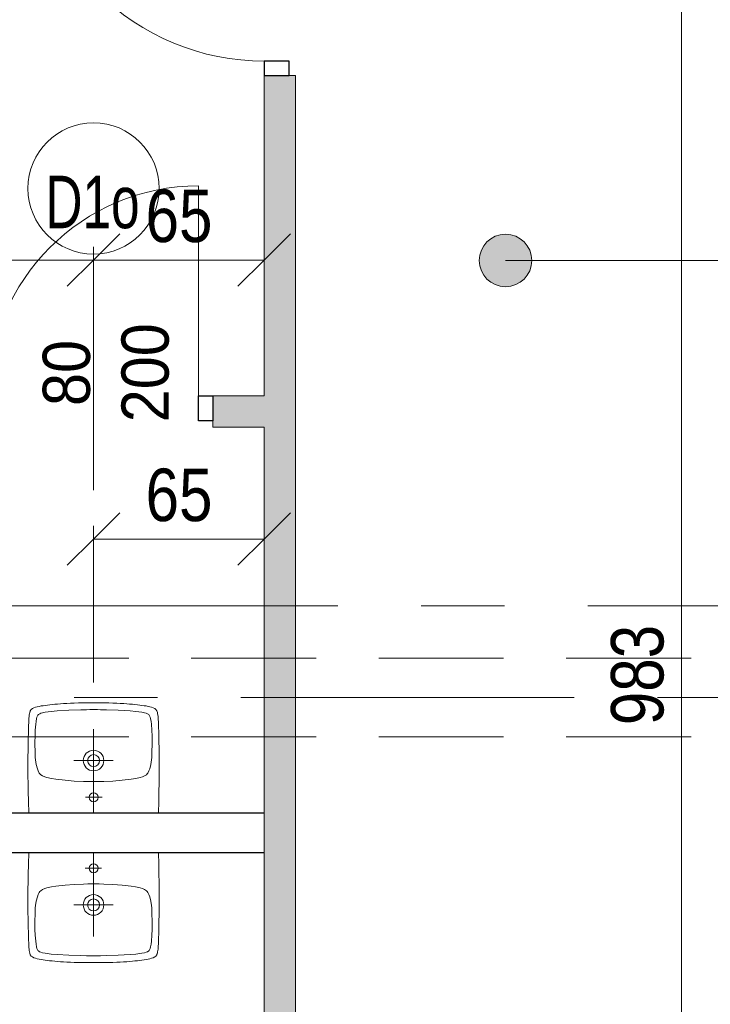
# Model space of a CAD drawing. Header units: centimetres. Extents: x -1737 to 22393, y -8842 to 3838.
# Tile 106 of 174: x 242 to 505, y 2211 to 2587. Entities that reach past the tile are written whole.
import ezdxf

# ---------------------------------------------------------------- set-up
doc = ezdxf.new("R2010")
doc.units = ezdxf.units.CM
doc.linetypes.add('Oś', pattern=[222.25, 127, -31.75, 31.75, -31.75])
doc.linetypes.add('Ukryte', pattern=[71.438, 47.625, -23.813])
for name, color, linetype, lineweight in [('A-ANNO-DIMS', 211, 'Continuous', 13), ('A-ANNO-DIMS-100', 211, 'Continuous', 13), ('A-ANNO-NOTE', 131, 'Continuous', 13), ('A-AREA-IDEN', 2, 'Continuous', 13), ('A-DETL-GENF', 92, 'Continuous', 9), ('A-DETL-HDLN', 90, 'Ukryte', 9), ('A-DETL-MEDM', 33, 'Continuous', 13), ('A-DOOR', 31, 'Continuous', 13), ('A-WALL', 113, 'Continuous', 13), ('A-WALL-PATT', 111, 'Continuous', 13), ('P-SANR-FIXT', 6, 'Continuous', 9), ('S-GRID', 1, 'Continuous', 13)]:
    doc.layers.add(name, color=color, linetype=linetype, lineweight=lineweight)
doc.styles.add('Arial', font='arial.ttf', dxfattribs={"width": 0.9, "height": 18})
doc.styles.add('Arial Narrow_2', font='ARIALN.TTF', dxfattribs={"height": 20})
doc.styles.add('Arial_1', font='arial.ttf', dxfattribs={"width": 0.7, "height": 20})
doc.dimstyles.new('Diagonal_1_100__0__wewnętrzne', dxfattribs={"dimscale": 30.48, "dimtxt": 20.468619, "dimasz": 0.656168, "dimexe": 0.164042, "dimexo": 0.0625, "dimgap": 0.032808, "dimtad": 1, "dimdec": 0, "dimdsep": 46, "dimtxsty": 'Arial Narrow_2', "dimblk1": 'OBLIQUE', "dimblk2": 'OBLIQUE', "dimsah": 1, "dimcen": 0.09, "dimazin": 0, "dimtfac": 1, "dimtdec": 4, "dimtix": 1, "dimtmove": 0, "dimatfit": 3, "dimfxl": 0, "dimtvp": 1, "dimtolj": 1, "dimtzin": 0, "dimarcsym": 0})
doc.dimstyles.new('Diagonal_1_100__0__wewnętrzne_2', dxfattribs={"dimscale": 30.48, "dimtxt": 20.468619, "dimasz": 0.656168, "dimexe": 0.164042, "dimexo": 0.0625, "dimgap": 0.032808, "dimtad": 1, "dimdec": 0, "dimdsep": 46, "dimtxsty": 'Arial Narrow_2', "dimblk1": 'OBLIQUE', "dimblk2": 'OBLIQUE', "dimsah": 1, "dimcen": 0.09, "dimazin": 0, "dimtfac": 1, "dimtdec": 4, "dimtix": 1, "dimtmove": 2, "dimatfit": 3, "dimfxl": 0, "dimtvp": 1, "dimtolj": 1, "dimtzin": 0, "dimarcsym": 0})

# ---------------------------------------------------------------- blocks, each defined once
blk = doc.blocks.new('Umywalka koło Nova Pro - Pro 50-2266753-3_piętro I __3_90 m_ - stan projektowany')
at = {"layer": 'P-SANR-FIXT'}
for p, q in [((-4.2, 48.75), (-3.27, 48.86)), ((-3.27, 48.86), (-4.2, 48.75)), ((-3.27, 48.86), (-2.28, 48.94)), ((-2.28, 48.94), (-3.27, 48.86)), ((-2.28, 48.94), (-1.24, 49.02)), ((-1.24, 49.02), (-2.28, 48.94)), ((-1.24, 49.02), (-0.15, 49.13)), ((-0.15, 49.13), (-1.24, 49.02)), ((-0.15, 49.13), (1.05, 49.21)), ((1.05, 49.21), (-0.15, 49.13)), ((1.05, 49.21), (2.3, 49.26)), ((2.3, 49.26), (1.05, 49.21)), ((2.3, 49.26), (3.66, 49.34)), ((3.66, 49.34), (2.3, 49.26)), ((3.66, 49.34), (5.12, 49.39)), ((5.12, 49.39), (3.66, 49.34)), ((5.12, 49.39), (6.72, 49.45)), ((6.72, 49.45), (5.12, 49.39)), ((6.72, 49.45), (8.45, 49.47)), ((8.45, 49.47), (6.72, 49.45)), ((8.45, 49.47), (10.4, 49.5)), ((10.4, 49.5), (8.45, 49.47)), ((10.4, 49.5), (14.63, 49.5)), ((14.63, 49.5), (10.4, 49.5)), ((14.63, 49.5), (16.55, 49.47)), ((16.55, 49.47), (14.63, 49.5)), ((16.55, 49.47), (18.31, 49.45)), ((18.31, 49.45), (16.55, 49.47)), ((18.31, 49.45), (19.88, 49.39)), ((19.88, 49.39), (18.31, 49.45)), ((19.88, 49.39), (21.34, 49.34)), ((21.34, 49.34), (19.88, 49.39)), ((21.34, 49.34), (22.7, 49.26)), ((22.7, 49.26), (21.34, 49.34)), ((22.7, 49.26), (23.98, 49.21)), ((23.98, 49.21), (22.7, 49.26)), ((23.98, 49.21), (25.15, 49.13)), ((25.15, 49.13), (23.98, 49.21)), ((25.15, 49.13), (26.24, 49.02)), ((26.24, 49.02), (25.15, 49.13)), ((26.24, 49.02), (27.31, 48.94)), ((27.31, 48.94), (26.24, 49.02)), ((27.31, 48.94), (28.29, 48.86)), ((28.29, 48.86), (27.31, 48.94)), ((28.29, 48.86), (29.23, 48.75)), ((29.23, 48.75), (28.29, 48.86)), ((-12, 44.87), (-11.92, 45.37)), ((-11.92, 45.37), (-11.82, 45.88)), ((-11.82, 45.88), (-11.71, 46.17)), ((-11.6, 46.46), (-11.79, 45.88)), ((-11.71, 46.17), (-11.6, 46.46)), ((-11.6, 46.46), (-11.26, 46.97)), ((-11.26, 46.97), (-11.6, 46.46)), ((-11.26, 46.97), (-10.8, 47.34)), ((-10.8, 47.34), (-11.26, 46.97)), ((-10.8, 47.34), (-10.24, 47.61)), ((-10.24, 47.61), (-10.8, 47.34)), ((-10.24, 47.61), (-9.61, 47.82)), ((-9.61, 47.82), (-10.24, 47.61)), ((-9.61, 47.82), (-8.94, 48.01)), ((-8.94, 48.01), (-9.61, 47.82)), ((-8.94, 48.01), (-8.25, 48.14)), ((-8.25, 48.14), (-8.94, 48.01)), ((-8.7, 44.84), (-8.51, 45.05)), ((-8.51, 45.05), (-8.03, 45.35)), ((-8.25, 48.14), (-7.5, 48.3)), ((-7.5, 48.3), (-8.25, 48.14)), ((-8.03, 45.35), (-7.53, 45.56)), ((-7.53, 45.56), (-6.97, 45.72)), ((-7.5, 48.3), (-6.73, 48.41)), ((-6.73, 48.41), (-7.5, 48.3)), ((-6.97, 45.72), (-5.88, 45.93)), ((-6.73, 48.41), (-5.93, 48.54)), ((-5.93, 48.54), (-6.73, 48.41)), ((-5.93, 48.54), (-5.1, 48.65)), ((-5.1, 48.65), (-5.93, 48.54)), ((-5.88, 45.93), (-3.64, 46.25)), ((-5.1, 48.65), (-4.2, 48.75)), ((-4.2, 48.75), (-5.1, 48.65)), ((-3.64, 46.25), (-1.4, 46.44)), ((-1.4, 46.44), (3.1, 46.68)), ((3.1, 46.68), (7.6, 46.81)), ((7.6, 46.81), (9.86, 46.89)), ((9.86, 46.89), (11.04, 46.92)), ((11.04, 46.92), (11.7, 46.92)), ((11.7, 46.92), (12.5, 46.94)), ((12.5, 46.94), (13.3, 46.92)), ((13.3, 46.92), (13.99, 46.92)), ((13.99, 46.92), (15.14, 46.89)), ((15.14, 46.89), (17.4, 46.81)), ((17.4, 46.81), (21.9, 46.68)), ((21.9, 46.68), (26.4, 46.44)), ((26.4, 46.44), (28.64, 46.25)), ((28.64, 46.25), (30.88, 45.93)), ((29.23, 48.75), (30.1, 48.65)), ((30.1, 48.65), (29.23, 48.75)), ((30.1, 48.65), (30.93, 48.54)), ((30.93, 48.54), (30.1, 48.65)), ((30.88, 45.93), (31.97, 45.72)), ((30.93, 48.54), (31.76, 48.41)), ((31.76, 48.41), (30.93, 48.54)), ((31.76, 48.41), (32.5, 48.3)), ((32.5, 48.3), (31.76, 48.41)), ((31.97, 45.72), (32.53, 45.56)), ((32.5, 48.3), (33.25, 48.14)), ((33.25, 48.14), (32.5, 48.3)), ((32.53, 45.56), (33.06, 45.35)), ((33.06, 45.35), (33.54, 45.05)), ((33.25, 48.14), (33.97, 48.01)), ((33.97, 48.01), (33.25, 48.14)), ((33.54, 45.05), (33.73, 44.84)), ((33.97, 48.01), (34.63, 47.82)), ((34.63, 47.82), (33.97, 48.01)), ((34.63, 47.82), (35.24, 47.61)), ((35.24, 47.61), (34.63, 47.82)), ((35.24, 47.61), (35.8, 47.34)), ((35.8, 47.34), (35.24, 47.61)), ((35.8, 47.34), (36.28, 46.97)), ((36.28, 46.97), (35.8, 47.34)), ((36.28, 46.97), (36.6, 46.46)), ((36.6, 46.46), (36.28, 46.97)), ((36.6, 46.46), (36.82, 45.88)), ((36.82, 45.88), (36.92, 45.37)), ((36.92, 45.37), (37.03, 44.87)), ((-12.24, 41.11), (-12.22, 41.78)), ((-12.22, 41.78), (-12.19, 42.44)), ((-12.19, 42.44), (-12.16, 43.08)), ((-12.16, 43.08), (-12.14, 43.72)), ((-12.14, 43.72), (-12.08, 44.31)), ((-12.08, 44.31), (-12, 44.87)), ((-9.71, 39.06), (-9.53, 41.32)), ((-9.53, 41.32), (-9.39, 42.44)), ((-9.39, 42.44), (-9.21, 43.53)), ((-9.21, 43.53), (-9.05, 44.09)), ((-9.05, 44.09), (-8.86, 44.6)), ((-8.86, 44.6), (-8.7, 44.84)), ((33.73, 44.84), (33.86, 44.6)), ((33.86, 44.6), (34.07, 44.09)), ((34.07, 44.09), (34.21, 43.53)), ((34.21, 43.53), (34.39, 42.44)), ((34.39, 42.44), (34.53, 41.32)), ((34.53, 41.32), (34.71, 39.06)), ((37.03, 44.87), (37.08, 44.31)), ((37.08, 44.31), (37.14, 43.72)), ((37.14, 43.72), (37.16, 43.08)), ((37.16, 43.08), (37.19, 42.44)), ((37.19, 42.44), (37.22, 41.78)), ((37.22, 41.78), (37.24, 41.11)), ((-12.35, 38.15), (-12.32, 38.93)), ((-12.35, 37.38), (-12.35, 38.15)), ((-12.32, 38.93), (-12.3, 39.67)), ((-12.3, 39.67), (-12.27, 40.39)), ((-12.27, 40.39), (-12.24, 41.11)), ((-9.79, 36.82), (-9.71, 39.06)), ((12.5, 7.5), (12.5, 39.5)), ((34.71, 39.06), (34.82, 36.82)), ((37.24, 41.11), (37.27, 40.39)), ((37.27, 40.39), (37.3, 39.67)), ((37.3, 39.67), (37.32, 38.93)), ((37.32, 38.93), (37.35, 38.15)), ((37.35, 38.15), (37.35, 37.38)), ((-12.43, 33.89), (-12.4, 34.8)), ((-12.43, 32.96), (-12.43, 33.89)), ((-12.4, 35.38), (-12.38, 36.56)), ((-12.4, 34.8), (-12.4, 35.38)), ((-12.38, 36.56), (-12.35, 37.38)), ((-9.84, 34.56), (-9.79, 36.82)), ((-9.76, 30.06), (-9.84, 34.56)), ((34.84, 34.56), (34.76, 30.06)), ((34.82, 36.82), (34.84, 34.56)), ((37.35, 37.38), (37.38, 36.56)), ((37.38, 36.56), (37.4, 35.38)), ((37.4, 35.38), (37.43, 34.8)), ((37.43, 34.8), (37.43, 33.89)), ((37.43, 33.89), (37.46, 32.96)), ((-12.48, 29.31), (-12.46, 30.99)), ((-12.46, 32), (-12.43, 32.96)), ((-12.46, 30.99), (-12.46, 32)), ((-9.74, 29.37), (-9.76, 30.06)), ((34.76, 30.06), (34.74, 29.37)), ((37.46, 32.96), (37.46, 32)), ((37.46, 32), (37.48, 30.99)), ((37.48, 30.99), (37.48, 29.31)), ((-12.51, 25.8), (-12.48, 27.63)), ((-12.48, 27.63), (-12.48, 29.31)), ((-9.71, 29.05), (-9.74, 29.37)), ((-9.69, 28.65), (-9.71, 29.05)), ((-9.61, 27.77), (-9.69, 28.65)), ((-9.37, 26.04), (-9.61, 27.77)), ((20.01, 27.5), (5.01, 27.5)), ((34.63, 27.77), (34.37, 26.04)), ((34.69, 28.65), (34.63, 27.77)), ((34.71, 29.05), (34.69, 28.65)), ((34.74, 29.37), (34.71, 29.05)), ((37.48, 29.31), (37.51, 27.63)), ((37.51, 27.63), (37.51, 23.77)), ((-12.48, 23.77), (-12.51, 25.8)), ((-12.48, 21.48), (-12.48, 23.77)), ((-8.91, 24.36), (-9.37, 26.04)), ((-8.62, 23.53), (-8.91, 24.36)), ((-8.19, 22.76), (-8.62, 23.53)), ((-7.93, 22.41), (-8.19, 22.76)), ((33.19, 22.76), (32.93, 22.41)), ((33.62, 23.53), (33.19, 22.76)), ((33.91, 24.36), (33.62, 23.53)), ((34.37, 26.04), (33.91, 24.36)), ((37.51, 23.77), (37.48, 21.48)), ((-12.45, 18.85), (-12.48, 21.48)), ((-12.4, 15.78), (-12.45, 18.85)), ((-7.61, 22.12), (-7.93, 22.41)), ((-6.89, 21.64), (-7.61, 22.12)), ((-6.09, 21.3), (-6.89, 21.64)), ((-5.24, 21.03), (-6.09, 21.3)), ((-3.53, 20.66), (-5.24, 21.03)), ((-1.83, 20.39), (-3.53, 20.66)), ((1.66, 19.99), (-1.83, 20.39)), ((5.15, 19.7), (1.66, 19.99)), ((8.64, 19.56), (5.15, 19.7)), ((10.37, 19.51), (8.64, 19.56)), ((14.63, 19.51), (10.37, 19.51)), ((16.36, 19.56), (14.63, 19.51)), ((19.88, 19.7), (16.36, 19.56)), ((23.34, 19.99), (19.88, 19.7)), ((26.83, 20.39), (23.34, 19.99)), ((28.56, 20.66), (26.83, 20.39)), ((30.26, 21.03), (28.56, 20.66)), ((31.09, 21.3), (30.26, 21.03)), ((31.89, 21.64), (31.09, 21.3)), ((32.61, 22.12), (31.89, 21.64)), ((32.93, 22.41), (32.61, 22.12)), ((37.45, 18.85), (37.4, 15.78)), ((37.48, 21.48), (37.45, 18.85)), ((-12.32, 12.08), (-12.4, 15.78)), ((37.4, 15.78), (37.32, 12.08)), ((-12.19, 7.5), (-12.32, 12.08)), ((15.72, 13.52), (9.46, 13.52)), ((37.32, 12.08), (37.19, 7.5))]:
    blk.add_line(p, q, dxfattribs=at)
for centre, radius in [((12.51, 27.5), 3.92), ((12.51, 27.5), 2.28), ((12.5, 13.52), 1.72)]:
    blk.add_circle(centre, radius, dxfattribs=at)
blk = doc.blocks.new('DRZWI 1S - automatyczna etykieta - Drzwi 90-2321137-3_piętro I __3_90 m_ - stan projektowany')
at = {"layer": 'A-DETL-GENF'}
for p, q in [((-50.5, 6), (-50.5, -3.5)), ((-45, 6), (-50.5, 6)), ((-45, -3.5), (-45, 6)), ((50.5, 6), (45, 6)), ((45, 6), (45, -3.5)), ((50.5, -3.5), (50.5, 6)), ((-50.5, -3.5), (-45, -3.5)), ((45, -3.5), (50.5, -3.5))]:
    blk.add_line(p, q, dxfattribs=at)
at = {"layer": 'A-DETL-MEDM', "lineweight": 25}
for p, q in [((-45, 6), (-50.5, 6)), ((-50.5, 6), (-50.5, -3.5)), ((-45, -3.5), (-45, 6)), ((45, -3.5), (45, 6)), ((45, 6), (50.5, 6)), ((50.5, 6), (50.5, -3.5)), ((-50.5, -3.5), (-45, -3.5)), ((50.5, -3.5), (45, -3.5))]:
    blk.add_line(p, q, dxfattribs=at)
at = {"layer": 'A-DOOR'}
blk.add_line((45, 6), (45, 96), dxfattribs=at)
blk.add_arc((45, 6), 90, 90, 180, dxfattribs=at)
blk = doc.blocks.new('DRZWI 1S - automatyczna etykieta - Drzwi 80 _łazienkowe_-2398141-3_piętro I __3_90 m_ - stan projektowany')
at = {"layer": 'A-DETL-GENF'}
for p, q in [((-45.5, 6), (-45.5, -3.5)), ((-40, 6), (-45.5, 6)), ((-40, -3.5), (-40, 6)), ((45.5, 6), (40, 6)), ((40, 6), (40, -3.5)), ((45.5, -3.5), (45.5, 6)), ((-45.5, -3.5), (-40, -3.5)), ((40, -3.5), (45.5, -3.5))]:
    blk.add_line(p, q, dxfattribs=at)
at = {"layer": 'A-DETL-MEDM', "lineweight": 25}
for p, q in [((-40, 6), (-45.5, 6)), ((-45.5, 6), (-45.5, -3.5)), ((-40, -3.5), (-40, 6)), ((40, -3.5), (40, 6)), ((40, 6), (45.5, 6)), ((45.5, 6), (45.5, -3.5)), ((-45.5, -3.5), (-40, -3.5)), ((45.5, -3.5), (40, -3.5))]:
    blk.add_line(p, q, dxfattribs=at)
at = {"layer": 'A-DOOR'}
blk.add_line((40, 6), (40, 86), dxfattribs=at)
blk.add_arc((40, 6), 80, 90, 180, dxfattribs=at)
blk = doc.blocks.new('DIMBLOCK89-3_piętro I __3_90 m_ - stan projektowany')
at = {"layer": 'A-ANNO-DIMS-100', "transparency": 16777216}
for p, q in [((494.38, 2828.33), (484.38, 2838.33)), ((499.38, 2828.33), (489.38, 2828.33)), ((494.38, 1845.33), (494.38, 2828.33)), ((494.38, 2828.33), (504.38, 2818.33)), ((494.38, 2828.33), (499.38, 2828.33)), ((494.38, 1845.33), (484.38, 1855.33)), ((489.38, 1845.33), (499.38, 1845.33)), ((494.38, 1845.33), (489.38, 1845.33)), ((494.38, 1845.33), (504.38, 1835.33))]:
    blk.add_line(p, q, dxfattribs=at)
at = {"layer": 'A-ANNO-DIMS-100', "color": 0, "transparency": 16777216, "insert": (467.53, 2317.82), "char_height": 20, "width": 45.6158, "attachment_point": 1, "rotation": 90, "line_spacing_factor": 0.974696, "style": 'Arial Narrow_2'}
blk.add_mtext('983', dxfattribs=at)
blk = doc.blocks.new('_Oblique')
at = {"color": 0, "linetype": 'ByBlock', "lineweight": -2}
blk.add_line((-0.5, -0.5), (0.5, 0.5), dxfattribs=at)
blk = doc.blocks.new('DIMBLOCK242-3_piętro I __3_90 m_ - stan projektowany')
at = {"layer": 'A-ANNO-DIMS-100', "transparency": 16777216}
for p, q in [((-84.62, 2495.05), (-74.62, 2505.05)), ((270.38, 2495.05), (280.38, 2505.05)), ((-84.62, 2500.05), (-84.62, 2490.05)), ((-84.62, 2495.05), (-84.62, 2500.05)), ((270.38, 2500.05), (270.38, 2490.05)), ((270.38, 2495.05), (270.38, 2500.05)), ((-84.62, 2495.05), (-94.62, 2485.05)), ((-84.62, 2495.05), (270.38, 2495.05)), ((270.38, 2495.05), (260.38, 2485.05))]:
    blk.add_line(p, q, dxfattribs=at)
at = {"layer": 'A-ANNO-DIMS-100', "color": 0, "transparency": 16777216, "insert": (73.87, 2488.02), "char_height": 20, "width": 45.6158, "attachment_point": 1, "line_spacing_factor": 0.974696, "style": 'Arial Narrow_2'}
blk.add_mtext('355', dxfattribs=at)
blk = doc.blocks.new('DIMBLOCK243-3_piętro I __3_90 m_ - stan projektowany')
at = {"layer": 'A-ANNO-DIMS-100', "transparency": 16777216}
for p, q in [((270.38, 2495.05), (280.38, 2505.05)), ((335.38, 2495.05), (345.38, 2505.05)), ((270.38, 2500.05), (270.38, 2490.05)), ((270.38, 2495.05), (270.38, 2500.05)), ((335.38, 2500.05), (335.38, 2490.05)), ((335.38, 2495.05), (335.38, 2500.05)), ((270.38, 2495.05), (260.38, 2485.05)), ((270.38, 2495.05), (335.38, 2495.05)), ((335.38, 2495.05), (325.38, 2485.05))]:
    blk.add_line(p, q, dxfattribs=at)
at = {"layer": 'A-ANNO-DIMS-100', "color": 0, "transparency": 16777216, "insert": (290.21, 2521.9), "char_height": 20, "width": 30.4105, "attachment_point": 1, "line_spacing_factor": 0.974696, "style": 'Arial Narrow_2'}
blk.add_mtext('65', dxfattribs=at)
blk = doc.blocks.new('DIMBLOCK264-3_piętro I __3_90 m_ - stan projektowany')
at = {"layer": 'A-ANNO-DIMS-100', "transparency": 16777216}
for p, q in [((270.38, 2388.73), (280.38, 2398.73)), ((335.38, 2388.73), (345.38, 2398.73)), ((270.38, 2334.02), (270.38, 2393.73)), ((335.38, 2393.73), (335.38, 2383.73)), ((335.38, 2388.73), (335.38, 2393.73)), ((270.38, 2388.73), (260.38, 2378.73)), ((270.38, 2388.73), (335.38, 2388.73)), ((270.38, 2388.73), (270.38, 2334.02)), ((335.38, 2388.73), (325.38, 2378.73))]:
    blk.add_line(p, q, dxfattribs=at)
at = {"layer": 'A-ANNO-DIMS-100', "color": 0, "transparency": 16777216, "insert": (290.21, 2415.58), "char_height": 20, "width": 30.4105, "attachment_point": 1, "line_spacing_factor": 0.974696, "style": 'Arial Narrow_2'}
blk.add_mtext('65', dxfattribs=at)

msp = doc.modelspace()

# ---------------------------------------------------------------- hatches: boundary and pattern name
at = {"layer": 'A-AREA-IDEN'}
h = msp.add_hatch(color=256, dxfattribs=at)
edge = h.paths.add_edge_path(flags=0)
edge.add_arc((427.35, 2494.88), 10, 0, 360)
at = {"layer": 'A-WALL-PATT', "lineweight": 5}
h = msp.add_hatch(color=254, dxfattribs=at)
h.paths.add_polyline_path([(335.38, 1845.33), (347.38, 1845.33), (347.38, 1929.33), (335.38, 1929.33)], flags=0)
h.paths.add_polyline_path([(335.38, 2030.33), (347.38, 2030.33), (347.38, 2565.33), (335.38, 2565.33), (335.38, 2137.67)], flags=0)
h.paths.add_polyline_path([(335.38, 2666.33), (347.38, 2666.33), (347.38, 2793.33), (335.38, 2793.33)], flags=0)
at = {"layer": 'A-WALL-PATT'}
h = msp.add_hatch(color=9, dxfattribs=at)
h.paths.add_polyline_path([(224.88, 2431.33), (224.88, 2443.33), (7.38, 2443.33), (7.38, 2431.33)], flags=0)
h.paths.add_polyline_path([(328.43, 2431.33), (335.38, 2431.33), (335.38, 2443.33), (315.88, 2443.33), (315.88, 2431.33)], flags=0)

# ---------------------------------------------------------------- linework, layer by layer
at = {"layer": 'A-ANNO-NOTE'}
msp.add_line((270.38, 2407.33), (270.38, 2497.33), dxfattribs=at)
msp.add_line((270.38, 2407.33), (270.38, 2497.33), dxfattribs=at)
msp.add_circle((270.38, 2522.33), 25, dxfattribs=at)
at = {"layer": 'A-AREA-IDEN'}
msp.add_line((427.35, 2494.88), (695.35, 2494.88), dxfattribs=at)
msp.add_circle((427.35, 2494.88), 10, dxfattribs=at)
at = {"layer": 'A-DETL-HDLN'}
for p, q in [((-1192.62, 2343.33), (1167.38, 2343.33)), ((-1192.62, 2343.33), (1167.38, 2343.33)), ((-1192.62, 2313.33), (1167.38, 2313.33)), ((-1192.62, 2313.33), (1167.38, 2313.33))]:
    msp.add_line(p, q, dxfattribs=at)
at = {"layer": 'A-WALL', "lineweight": 9}
for p, q in [((335.38, 2565.33), (335.38, 2443.33)), ((347.38, 2565.33), (344.88, 2565.33)), ((347.38, 2030.33), (347.38, 2565.33)), ((335.38, 2443.33), (315.88, 2443.33)), ((315.88, 2433.83), (315.88, 2431.33)), ((315.88, 2431.33), (335.38, 2431.33)), ((335.38, 2431.33), (335.38, 2284.33)), ((335.38, 2269.33), (335.38, 2030.33))]:
    msp.add_line(p, q, dxfattribs=at)
at = {"layer": 'A-WALL', "color": 250, "lineweight": 25}
for p, q in [((335.38, 2284.33), (7.38, 2284.33)), ((7.38, 2269.33), (335.38, 2269.33))]:
    msp.add_line(p, q, dxfattribs=at)
at = {"layer": 'A-WALL'}
msp.add_line((335.38, 2269.33), (335.38, 2284.33), dxfattribs=at)
at = {"layer": 'S-GRID', "linetype": 'Oś'}
for p, q in [((-1319.27, 2363.33), (1774.38, 2363.33)), ((1342.46, 2328.33), (-1368.76, 2328.33))]:
    msp.add_line(p, q, dxfattribs=at)

# ---------------------------------------------------------------- block references
at = {"layer": 'A-DOOR', "rotation": 90.00000000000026}
msp.add_blockref('DRZWI 1S - automatyczna etykieta - Drzwi 90-2321137-3_piętro I __3_90 m_ - stan projektowany', (341.38, 2615.83), dxfattribs=at)
at = {"layer": 'A-DOOR'}
msp.add_blockref('DRZWI 1S - automatyczna etykieta - Drzwi 80 _łazienkowe_-2398141-3_piętro I __3_90 m_ - stan projektowany', (270.38, 2437.33), dxfattribs=at)
at = {"layer": 'P-SANR-FIXT'}
msp.add_blockref('Umywalka koło Nova Pro - Pro 50-2266753-3_piętro I __3_90 m_ - stan projektowany', (257.88, 2276.83), dxfattribs=at)
at = {"layer": 'P-SANR-FIXT', "rotation": 180}
msp.add_blockref('Umywalka koło Nova Pro - Pro 50-2266753-3_piętro I __3_90 m_ - stan projektowany', (282.88, 2276.83), dxfattribs=at)

# ---------------------------------------------------------------- texts
at = {"layer": 'A-ANNO-NOTE', "lineweight": 211, "insert": (269.98, 2517.03), "char_height": 20, "width": 37.03, "attachment_point": 5, "line_spacing_factor": 0.936439, "style": 'Arial_1'}
msp.add_mtext('\\pt88.9,177.8,266.7,355.6,444.5,533.4,622.3,711.2,800.1,889,977.9,1066.8,1155.7,1244.6,1333.5,1422.4,1511.3,1600.2,1689.1,1778,1866.9,1955.8,2044.7,2133.6,2222.5,2311.4,2400.3,2489.2,2578.1,2667,2755.9,2844.8;D1o', dxfattribs=at)
at = {"layer": 'A-ANNO-NOTE', "lineweight": 211, "char_height": 18, "attachment_point": 5, "rotation": 90, "line_spacing_factor": 0.936439, "style": 'Arial'}
for s, insert, width in [('\\pt114.3,228.6,342.9,457.2,571.5,685.8,800.1,914.4,1028.7,1143,1257.3,1371.6,1485.9,1600.2,1714.5,1828.8,1943.1,2057.4,2171.7,2286,2400.3,2514.6,2628.9,2743.2,2857.5,2971.8,3086.1,3200.4,3314.7,3429,3543.3,3657.6;200', (290.14, 2452.11), 38.07), ('\\pt114.3,228.6,342.9,457.2,571.5,685.8,800.1,914.4,1028.7,1143,1257.3,1371.6,1485.9,1600.2,1714.5,1828.8,1943.1,2057.4,2171.7,2286,2400.3,2514.6,2628.9,2743.2,2857.5,2971.8,3086.1,3200.4,3314.7,3429,3543.3,3657.6;80', (260.14, 2452.02), 25.65)]:
    msp.add_mtext(s, dxfattribs=dict(at, insert=insert, width=width))

# ---------------------------------------------------------------- dimensions: what is measured, and where the dimension line sits
at = {"layer": 'A-ANNO-DIMS'}
dim = msp.add_linear_dim(base=(494.38, 2828.33), p1=(489.38, 1845.33), p2=(499.38, 2828.33), angle=90, dimstyle='Diagonal_1_100__0__wewnętrzne', override={"dimpost": '<>', "dimfxl": 983.050863}, dxfattribs=at)
dim.commit()
dim.dimension.update_dxf_attribs({"geometry": 'DIMBLOCK89-3_piętro I __3_90 m_ - stan projektowany', "text_midpoint": (483.17, 2336.83)})
for base, p1, p2, override, picture, middle in [((335.38, 2495.05), (270.38, 2500.05), (335.38, 2500.05), {"dimpost": '<>', "dimfxl": 65}, 'DIMBLOCK243-3_piętro I __3_90 m_ - stan projektowany', (302.88, 2506.26)), ((335.38, 2388.73), (270.38, 2334.02), (335.38, 2393.73), {"dimpost": '<>', "dimfxl": 88.264889}, 'DIMBLOCK264-3_piętro I __3_90 m_ - stan projektowany', (302.88, 2399.94))]:
    dim = msp.add_linear_dim(base=base, p1=p1, p2=p2, dimstyle='Diagonal_1_100__0__wewnętrzne', override=override, dxfattribs=at)
    dim.commit()
    dim.dimension.update_dxf_attribs({"geometry": picture, "text_midpoint": middle})
dim = msp.add_linear_dim(base=(270.38, 2495.05), p1=(-84.62, 2500.05), p2=(270.38, 2500.05), angle=0, dimstyle='Diagonal_1_100__0__wewnętrzne_2', override={"dimpost": '<>', "dimfxl": 355}, dxfattribs=at)
dim.commit()
dim.dimension.update_dxf_attribs({"geometry": 'DIMBLOCK242-3_piętro I __3_90 m_ - stan projektowany', "text_midpoint": (96.68, 2474.69), "dimtype": 160})

doc.saveas('drawing.dxf')
